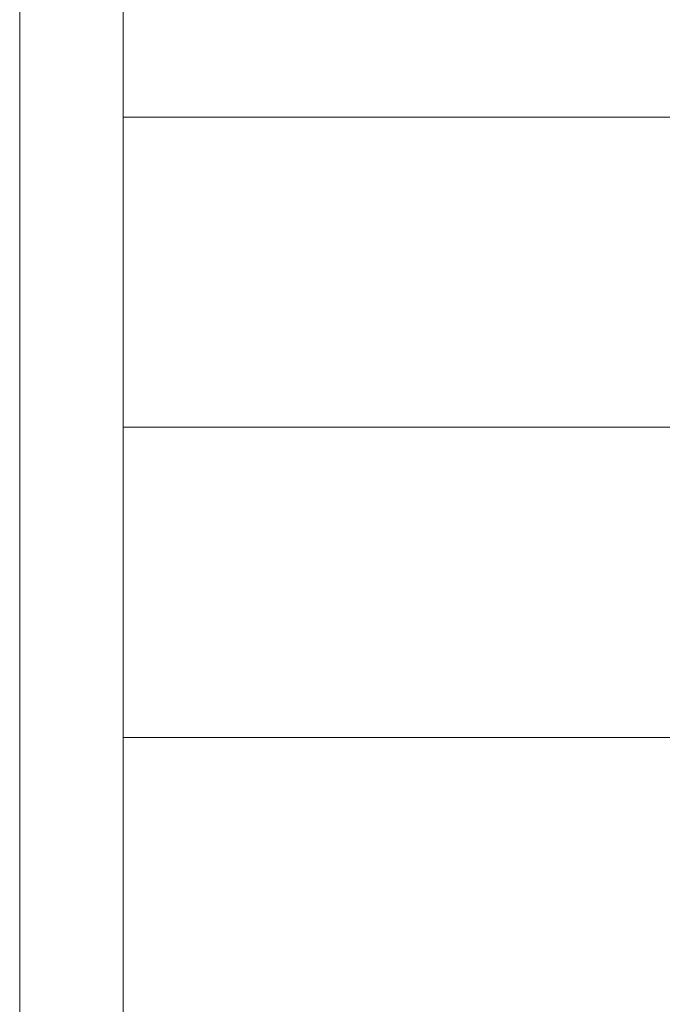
# Model space of a CAD drawing. Header units: millimetres. Extents: x -34676 to 172266, y 39940 to 476087.
# Tile 74 of 256: x 20825 to 21447, y 286065 to 287017. Entities that reach past the tile are written whole.
import ezdxf

# ---------------------------------------------------------------- set-up
doc = ezdxf.new("R2010")
doc.units = ezdxf.units.MM
doc.header["$MEASUREMENT"] = 0
doc.layers.add('#podkład', color=252, linetype='Continuous')

# ---------------------------------------------------------------- blocks, each defined once
blk = doc.blocks.new('UHYGFFFF')
at = {"color": 252, "linetype": 'Continuous', "lineweight": 18, "ltscale": 100}
for p, q in [((20434.39, 396062.63), (20434.39, 391262.63)), ((20534.39, 391262.63), (20534.39, 396062.63)), ((20534.39, 393362.63), (20534.39, 393062.63)), ((22234.39, 393062.63), (20534.39, 393062.63)), ((20534.39, 393062.63), (20534.39, 392762.63)), ((20534.39, 393062.63), (22234.39, 393062.63)), ((22234.39, 392762.63), (20534.39, 392762.63)), ((20534.39, 392762.63), (20534.39, 392462.63)), ((20534.39, 392762.63), (22234.39, 392762.63)), ((22234.39, 392462.63), (20534.39, 392462.63)), ((20534.39, 392462.63), (20534.39, 392162.63)), ((20534.39, 392462.63), (22234.39, 392462.63))]:
    blk.add_line(p, q, dxfattribs=at)

msp = doc.modelspace()

# ---------------------------------------------------------------- block references
at = {"layer": '#podkład'}
msp.add_blockref('UHYGFFFF', (390.91, -106139.89), dxfattribs=at)

doc.saveas('drawing.dxf')
